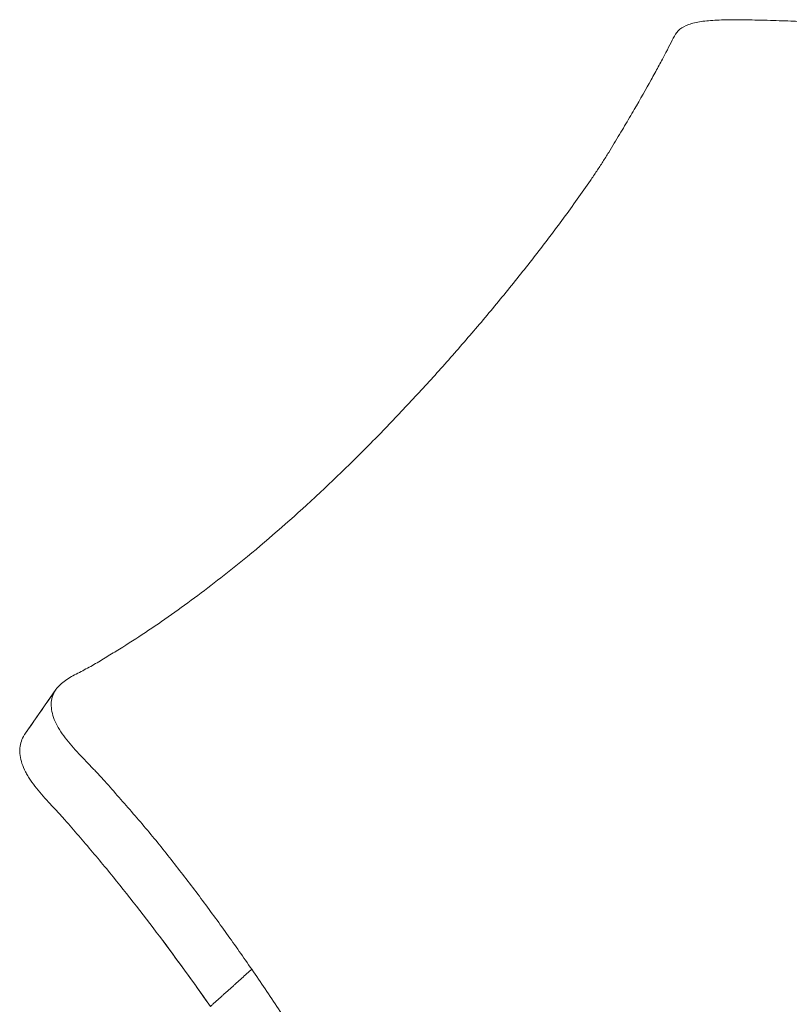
# Model space of a CAD drawing. Header units: centimetres. Extents: x -28 to 145, y -313 to 96.
# Tile 26 of 64: x -25 to -16, y -80 to -68. Entities that reach past the tile are written whole.
import ezdxf

# ---------------------------------------------------------------- set-up
doc = ezdxf.new("R2010")
doc.units = ezdxf.units.CM
doc.layers.add('Main lines', color=7, linetype='Continuous', lineweight=13, true_color=0x000000)
doc.layers.add('Predefinito', color=7, linetype='Continuous', true_color=0x000000)

# ---------------------------------------------------------------- blocks, each defined once
blk = doc.blocks.new('CB-298_Petal_Stacked_2D_Front')
at = {"layer": 'Main lines'}
for p in [(-25.07, 122.014), (-25.07, 122.014), (-24.716, 122.522), (-24.716, 122.522)]:
    blk.add_line(p, (-24.716, 122.522), dxfattribs=at)
blk.add_lwpolyline([(-16.537, 130.174), (-16.108, 130.161), (-15.123, 130.133), (-14.842, 130.126)], dxfattribs=at)
blk.add_lwpolyline([(-16.537, 130.174), (-16.108, 130.161), (-15.123, 130.133), (-14.842, 130.126)], dxfattribs=at)
for points, knots in [([(-16.537, 130.174), (-16.587, 130.176), (-16.636, 130.177), (-16.727, 130.179), (-16.77, 130.18), (-16.853, 130.181), (-16.894, 130.182), (-17.012, 130.182), (-17.085, 130.181), (-17.217, 130.175), (-17.277, 130.169), (-17.359, 130.157), (-17.384, 130.152), (-17.432, 130.141), (-17.453, 130.134), (-17.554, 130.098), (-17.608, 130.055), (-17.638, 129.995)], [281.633101, 281.633101, 281.633101, 281.633101, 283.351728, 283.351728, 284.935351, 284.935351, 286.518974, 286.518974, 289.686219, 289.686219, 292.853464, 292.853464, 294.437087, 294.437087, 296.020709, 296.020709, 302.3552, 302.3552, 302.3552, 302.3552]), ([(-17.638, 129.995), (-17.608, 130.055), (-17.554, 130.098), (-17.453, 130.134), (-17.432, 130.141), (-17.384, 130.152), (-17.359, 130.157), (-17.277, 130.169), (-17.217, 130.175), (-17.085, 130.181), (-17.012, 130.182), (-16.894, 130.182), (-16.853, 130.181), (-16.77, 130.18), (-16.727, 130.179), (-16.636, 130.177), (-16.587, 130.176), (-16.537, 130.174)], [-302.3552, -302.3552, -302.3552, -302.3552, -296.020709, -296.020709, -294.437087, -294.437087, -292.853464, -292.853464, -289.686219, -289.686219, -286.518974, -286.518974, -284.935351, -284.935351, -283.351728, -283.351728, -281.633101, -281.633101, -281.633101, -281.633101]), ([(-17.638, 129.995), (-17.608, 130.055), (-17.554, 130.098), (-17.453, 130.134), (-17.432, 130.141), (-17.384, 130.152), (-17.359, 130.157), (-17.277, 130.169), (-17.217, 130.175), (-17.085, 130.181), (-17.012, 130.182), (-16.894, 130.182), (-16.853, 130.181), (-16.77, 130.18), (-16.727, 130.179), (-16.636, 130.177), (-16.587, 130.176), (-16.537, 130.174)], [-302.3552, -302.3552, -302.3552, -302.3552, -296.020709, -296.020709, -294.437087, -294.437087, -292.853464, -292.853464, -289.686219, -289.686219, -286.518974, -286.518974, -284.935351, -284.935351, -283.351728, -283.351728, -281.633101, -281.633101, -281.633101, -281.633101]), ([(0, 129.917), (-0.5, 129.917), (-0.999, 129.918), (-1.499, 129.919), (-1.999, 129.921), (-2.498, 129.923), (-2.997, 129.925), (-3.496, 129.928), (-3.994, 129.931), (-4.493, 129.936), (-4.991, 129.941), (-5.49, 129.947), (-5.987, 129.953), (-7, 129.966), (-7.962, 129.977), (-8.968, 129.995), (-9.949, 130.012), (-10.954, 130.033), (-11.925, 130.054), (-12.94, 130.077), (-13.831, 130.099), (-14.842, 130.126), (-15.319, 130.139), (-15.796, 130.153), (-16.273, 130.166), (-16.361, 130.169), (-16.449, 130.171), (-16.537, 130.174)], [264.90665, 264.90665, 264.90665, 264.90665, 266.405605, 266.405605, 266.405605, 267.905294, 267.905294, 267.905294, 269.405003, 269.405003, 269.405003, 270.903884, 270.903884, 270.903884, 273.910701, 273.910701, 273.910701, 276.907581, 276.907581, 276.907581, 279.890478, 279.890478, 279.890478, 281.361647, 281.361647, 281.361647, 281.633101, 281.633101, 281.633101, 281.633101]), ([(-17.638, 129.995), (-17.669, 129.934), (-17.706, 129.861), (-17.772, 129.736), (-17.796, 129.691), (-17.847, 129.596), (-17.875, 129.546), (-17.962, 129.389), (-18.027, 129.275), (-18.133, 129.094), (-18.169, 129.032), (-18.246, 128.904), (-18.285, 128.838), (-18.347, 128.735), (-18.368, 128.7), (-18.411, 128.63), (-18.434, 128.594), (-18.479, 128.523), (-18.503, 128.487), (-18.55, 128.415), (-18.575, 128.379), (-18.648, 128.272), (-18.699, 128.2), (-18.801, 128.057), (-18.853, 127.986), (-19.011, 127.771), (-19.119, 127.629), (-19.34, 127.345), (-19.452, 127.204), (-19.623, 126.994), (-19.681, 126.924), (-19.796, 126.785), (-19.854, 126.717), (-20.029, 126.512), (-20.146, 126.377), (-20.384, 126.11), (-20.505, 125.978), (-20.748, 125.717), (-20.87, 125.587), (-21.118, 125.333), (-21.243, 125.208), (-21.495, 124.961), (-21.623, 124.84), (-22.006, 124.484), (-22.264, 124.258), (-22.523, 124.045)], [302.3552, 302.3552, 302.3552, 302.3552, 308.745758, 308.745758, 311.941037, 311.941037, 315.136316, 315.136316, 321.526874, 321.526874, 324.722153, 324.722153, 327.917432, 327.917432, 329.515072, 329.515072, 331.112711, 331.112711, 332.710351, 332.710351, 334.30799, 334.30799, 337.50327, 337.50327, 340.698549, 340.698549, 347.089107, 347.089107, 353.479665, 353.479665, 356.674944, 356.674944, 359.870223, 359.870223, 366.260781, 366.260781, 372.651339, 372.651339, 379.041898, 379.041898, 385.432456, 385.432456, 391.823014, 391.823014, 404.60413, 404.60413, 404.60413, 404.60413]), ([(-22.523, 124.045), (-22.264, 124.258), (-22.006, 124.484), (-21.623, 124.84), (-21.495, 124.961), (-21.243, 125.208), (-21.118, 125.333), (-20.87, 125.587), (-20.748, 125.717), (-20.505, 125.978), (-20.384, 126.11), (-20.146, 126.377), (-20.029, 126.512), (-19.854, 126.717), (-19.796, 126.785), (-19.681, 126.924), (-19.623, 126.994), (-19.452, 127.204), (-19.34, 127.345), (-19.119, 127.629), (-19.011, 127.771), (-18.853, 127.986), (-18.801, 128.057), (-18.699, 128.2), (-18.648, 128.272), (-18.575, 128.379), (-18.55, 128.415), (-18.503, 128.487), (-18.479, 128.523), (-18.434, 128.594), (-18.411, 128.63), (-18.368, 128.7), (-18.347, 128.735), (-18.285, 128.838), (-18.246, 128.904), (-18.169, 129.032), (-18.133, 129.094), (-18.027, 129.275), (-17.962, 129.389), (-17.875, 129.546), (-17.847, 129.596), (-17.796, 129.691), (-17.772, 129.736), (-17.706, 129.861), (-17.669, 129.934), (-17.638, 129.995)], [-404.60413, -404.60413, -404.60413, -404.60413, -391.823014, -391.823014, -385.432456, -385.432456, -379.041898, -379.041898, -372.651339, -372.651339, -366.260781, -366.260781, -359.870223, -359.870223, -356.674944, -356.674944, -353.479665, -353.479665, -347.089107, -347.089107, -340.698549, -340.698549, -337.50327, -337.50327, -334.30799, -334.30799, -332.710351, -332.710351, -331.112711, -331.112711, -329.515072, -329.515072, -327.917432, -327.917432, -324.722153, -324.722153, -321.526874, -321.526874, -315.136316, -315.136316, -311.941037, -311.941037, -308.745758, -308.745758, -302.3552, -302.3552, -302.3552, -302.3552]), ([(-22.523, 124.045), (-22.264, 124.258), (-22.006, 124.484), (-21.623, 124.84), (-21.495, 124.961), (-21.243, 125.208), (-21.118, 125.333), (-20.87, 125.587), (-20.748, 125.717), (-20.505, 125.978), (-20.384, 126.11), (-20.146, 126.377), (-20.029, 126.512), (-19.854, 126.717), (-19.796, 126.785), (-19.681, 126.924), (-19.623, 126.994), (-19.452, 127.204), (-19.34, 127.345), (-19.119, 127.629), (-19.011, 127.771), (-18.853, 127.986), (-18.801, 128.057), (-18.699, 128.2), (-18.648, 128.272), (-18.575, 128.379), (-18.55, 128.415), (-18.503, 128.487), (-18.479, 128.523), (-18.434, 128.594), (-18.411, 128.63), (-18.368, 128.7), (-18.347, 128.735), (-18.285, 128.838), (-18.246, 128.904), (-18.169, 129.032), (-18.133, 129.094), (-18.027, 129.275), (-17.962, 129.389), (-17.875, 129.546), (-17.847, 129.596), (-17.796, 129.691), (-17.772, 129.736), (-17.706, 129.861), (-17.669, 129.934), (-17.638, 129.995)], [-404.60413, -404.60413, -404.60413, -404.60413, -391.823014, -391.823014, -385.432456, -385.432456, -379.041898, -379.041898, -372.651339, -372.651339, -366.260781, -366.260781, -359.870223, -359.870223, -356.674944, -356.674944, -353.479665, -353.479665, -347.089107, -347.089107, -340.698549, -340.698549, -337.50327, -337.50327, -334.30799, -334.30799, -332.710351, -332.710351, -331.112711, -331.112711, -329.515072, -329.515072, -327.917432, -327.917432, -324.722153, -324.722153, -321.526874, -321.526874, -315.136316, -315.136316, -311.941037, -311.941037, -308.745758, -308.745758, -302.3552, -302.3552, -302.3552, -302.3552]), ([(-22.523, 124.045), (-22.726, 123.879), (-22.929, 123.72), (-23.231, 123.496), (-23.331, 123.424), (-23.531, 123.283), (-23.63, 123.216), (-23.828, 123.086), (-23.927, 123.023), (-24.074, 122.933), (-24.123, 122.903), (-24.219, 122.844), (-24.268, 122.815), (-24.342, 122.774), (-24.366, 122.761), (-24.416, 122.735), (-24.441, 122.722), (-24.516, 122.684), (-24.564, 122.658), (-24.628, 122.612), (-24.649, 122.596), (-24.685, 122.561), (-24.702, 122.542), (-24.716, 122.522)], [404.60413, 404.60413, 404.60413, 404.60413, 414.695786, 414.695786, 419.741614, 419.741614, 424.787442, 424.787442, 429.83327, 429.83327, 432.356184, 432.356184, 434.879098, 434.879098, 436.140555, 436.140555, 437.402012, 437.402012, 439.924926, 439.924926, 441.186383, 441.186383, 442.415567, 442.415567, 442.415567, 442.415567]), ([(-24.716, 122.522), (-24.702, 122.542), (-24.685, 122.561), (-24.649, 122.596), (-24.628, 122.612), (-24.564, 122.658), (-24.516, 122.684), (-24.441, 122.722), (-24.416, 122.735), (-24.366, 122.761), (-24.342, 122.774), (-24.268, 122.815), (-24.219, 122.844), (-24.123, 122.903), (-24.074, 122.933), (-23.927, 123.023), (-23.828, 123.086), (-23.63, 123.216), (-23.531, 123.283), (-23.331, 123.424), (-23.231, 123.496), (-22.929, 123.72), (-22.726, 123.879), (-22.523, 124.045)], [-442.415567, -442.415567, -442.415567, -442.415567, -441.186383, -441.186383, -439.924926, -439.924926, -437.402012, -437.402012, -436.140555, -436.140555, -434.879098, -434.879098, -432.356184, -432.356184, -429.83327, -429.83327, -424.787442, -424.787442, -419.741614, -419.741614, -414.695786, -414.695786, -404.60413, -404.60413, -404.60413, -404.60413]), ([(-24.716, 122.522), (-24.702, 122.542), (-24.685, 122.561), (-24.649, 122.596), (-24.628, 122.612), (-24.564, 122.658), (-24.516, 122.684), (-24.441, 122.722), (-24.416, 122.735), (-24.366, 122.761), (-24.342, 122.774), (-24.268, 122.815), (-24.219, 122.844), (-24.123, 122.903), (-24.074, 122.933), (-23.927, 123.023), (-23.828, 123.086), (-23.63, 123.216), (-23.531, 123.283), (-23.331, 123.424), (-23.231, 123.496), (-22.929, 123.72), (-22.726, 123.879), (-22.523, 124.045)], [-442.415567, -442.415567, -442.415567, -442.415567, -441.186383, -441.186383, -439.924926, -439.924926, -437.402012, -437.402012, -436.140555, -436.140555, -434.879098, -434.879098, -432.356184, -432.356184, -429.83327, -429.83327, -424.787442, -424.787442, -419.741614, -419.741614, -414.695786, -414.695786, -404.60413, -404.60413, -404.60413, -404.60413]), ([(-24.716, 122.522), (-24.716, 122.521), (-24.717, 122.521), (-24.731, 122.499), (-24.743, 122.477), (-24.761, 122.429), (-24.766, 122.403), (-24.771, 122.35), (-24.77, 122.322), (-24.761, 122.264), (-24.754, 122.233), (-24.732, 122.172), (-24.718, 122.142), (-24.685, 122.08), (-24.665, 122.048), (-24.599, 121.955), (-24.549, 121.894), (-24.44, 121.773), (-24.382, 121.714), (-24.297, 121.625), (-24.268, 121.595), (-24.212, 121.535), (-24.185, 121.504), (-24.102, 121.413), (-24.048, 121.351), (-23.885, 121.166), (-23.776, 121.041), (-23.563, 120.787), (-23.459, 120.659), (-23.255, 120.398), (-23.155, 120.266), (-22.957, 120.001), (-22.859, 119.867), (-22.665, 119.597), (-22.569, 119.461), (-22.475, 119.324)], [442.415567, 442.415567, 442.415567, 442.415567, 442.44784, 442.44784, 443.709297, 443.709297, 444.970754, 444.970754, 446.232211, 446.232211, 447.493668, 447.493668, 448.755125, 448.755125, 450.016582, 450.016582, 452.539496, 452.539496, 455.06241, 455.06241, 456.323867, 456.323867, 457.585324, 457.585324, 460.108238, 460.108238, 465.154066, 465.154066, 470.199894, 470.199894, 475.245722, 475.245722, 480.29155, 480.29155, 485.337378, 485.337378, 485.337378, 485.337378]), ([(-22.948, 118.899), (-23.138, 119.17), (-23.332, 119.437), (-23.728, 119.964), (-23.93, 120.223), (-24.191, 120.539), (-24.244, 120.601), (-24.35, 120.726), (-24.402, 120.788), (-24.508, 120.911), (-24.56, 120.972), (-24.641, 121.063), (-24.669, 121.093), (-24.724, 121.153), (-24.752, 121.183), (-24.835, 121.273), (-24.889, 121.333), (-24.962, 121.424), (-24.985, 121.455), (-25.017, 121.502), (-25.027, 121.518), (-25.046, 121.55), (-25.056, 121.566), (-25.081, 121.614), (-25.094, 121.646), (-25.115, 121.708), (-25.122, 121.739), (-25.13, 121.798), (-25.131, 121.826), (-25.126, 121.881), (-25.12, 121.907), (-25.103, 121.957), (-25.092, 121.98), (-25.076, 122.006), (-25.073, 122.01), (-25.07, 122.014)], [44.040833, 44.040833, 44.040833, 44.040833, 54.228804, 54.228804, 64.416776, 64.416776, 66.963769, 66.963769, 69.510761, 69.510761, 72.057754, 72.057754, 73.331251, 73.331251, 74.604747, 74.604747, 77.15174, 77.15174, 78.425236, 78.425236, 79.061985, 79.061985, 79.698733, 79.698733, 80.972229, 80.972229, 82.245726, 82.245726, 83.519222, 83.519222, 84.792719, 84.792719, 86.066215, 86.066215, 86.322643, 86.322643, 86.322643, 86.322643]), ([(-22.965, 118.923), (-23.149, 119.186), (-23.338, 119.445), (-23.728, 119.964), (-23.93, 120.223), (-24.191, 120.539), (-24.244, 120.601), (-24.35, 120.726), (-24.402, 120.788), (-24.508, 120.911), (-24.56, 120.972), (-24.641, 121.063), (-24.669, 121.093), (-24.724, 121.153), (-24.752, 121.183), (-24.835, 121.273), (-24.889, 121.333), (-24.962, 121.424), (-24.985, 121.455), (-25.017, 121.502), (-25.027, 121.518), (-25.046, 121.55), (-25.056, 121.566), (-25.081, 121.614), (-25.094, 121.646), (-25.115, 121.708), (-25.122, 121.739), (-25.13, 121.798), (-25.131, 121.826), (-25.126, 121.881), (-25.12, 121.907), (-25.103, 121.957), (-25.092, 121.98), (-25.076, 122.006), (-25.073, 122.01), (-25.07, 122.014)], [1842.648707, 1842.648707, 1842.648707, 1842.648707, 1852.533202, 1852.533202, 1862.721173, 1862.721173, 1865.268166, 1865.268166, 1867.815159, 1867.815159, 1870.362151, 1870.362151, 1871.635648, 1871.635648, 1872.909144, 1872.909144, 1875.456137, 1875.456137, 1876.729634, 1876.729634, 1877.366382, 1877.366382, 1878.00313, 1878.00313, 1879.276626, 1879.276626, 1880.550123, 1880.550123, 1881.823619, 1881.823619, 1883.097116, 1883.097116, 1884.370612, 1884.370612, 1884.62704, 1884.62704, 1884.62704, 1884.62704]), ([(-22.965, 118.923), (-23.149, 119.186), (-23.338, 119.445), (-23.728, 119.964), (-23.93, 120.223), (-24.191, 120.539), (-24.244, 120.601), (-24.35, 120.726), (-24.402, 120.788), (-24.508, 120.911), (-24.56, 120.972), (-24.641, 121.063), (-24.669, 121.093), (-24.724, 121.153), (-24.752, 121.183), (-24.835, 121.273), (-24.889, 121.333), (-24.962, 121.424), (-24.985, 121.455), (-25.017, 121.502), (-25.027, 121.518), (-25.046, 121.55), (-25.056, 121.566), (-25.081, 121.614), (-25.094, 121.646), (-25.115, 121.708), (-25.122, 121.739), (-25.13, 121.798), (-25.131, 121.826), (-25.126, 121.881), (-25.12, 121.907), (-25.103, 121.957), (-25.092, 121.98), (-25.076, 122.006), (-25.073, 122.01), (-25.07, 122.014)], [1842.648707, 1842.648707, 1842.648707, 1842.648707, 1852.533202, 1852.533202, 1862.721173, 1862.721173, 1865.268166, 1865.268166, 1867.815159, 1867.815159, 1870.362151, 1870.362151, 1871.635648, 1871.635648, 1872.909144, 1872.909144, 1875.456137, 1875.456137, 1876.729634, 1876.729634, 1877.366382, 1877.366382, 1878.00313, 1878.00313, 1879.276626, 1879.276626, 1880.550123, 1880.550123, 1881.823619, 1881.823619, 1883.097116, 1883.097116, 1884.370612, 1884.370612, 1884.62704, 1884.62704, 1884.62704, 1884.62704]), ([(-22.475, 119.324), (-22.371, 119.174), (-22.268, 119.023), (-22.066, 118.719), (-21.965, 118.567), (-21.765, 118.261), (-21.666, 118.108), (-21.469, 117.8), (-21.371, 117.646), (-21.176, 117.337), (-21.079, 117.182), (-20.885, 116.872), (-20.789, 116.716), (-20.504, 116.248), (-20.318, 115.934), (-20.14, 115.617)], [485.337378, 485.337378, 485.337378, 485.337378, 490.896868, 490.896868, 496.456358, 496.456358, 502.015848, 502.015848, 507.575339, 507.575339, 513.134829, 513.134829, 518.694319, 518.694319, 529.8133, 529.8133, 529.8133, 529.8133])]:
    blk.add_open_spline(points, degree=3, knots=knots, dxfattribs=at)
for points, degree in [([(-25.07, 122.014), (-24.952, 122.183), (-24.834, 122.352), (-24.716, 122.522)], 3), ([(-22.948, 118.899), (-22.711, 119.111), (-22.475, 119.324)], 2)]:
    blk.add_open_spline(points, degree=degree, dxfattribs=at)

msp = doc.modelspace()

# ---------------------------------------------------------------- block references
at = {"layer": 'Predefinito'}
msp.add_blockref('CB-298_Petal_Stacked_2D_Front', (0, -198.658), dxfattribs=at)

doc.saveas('drawing.dxf')
